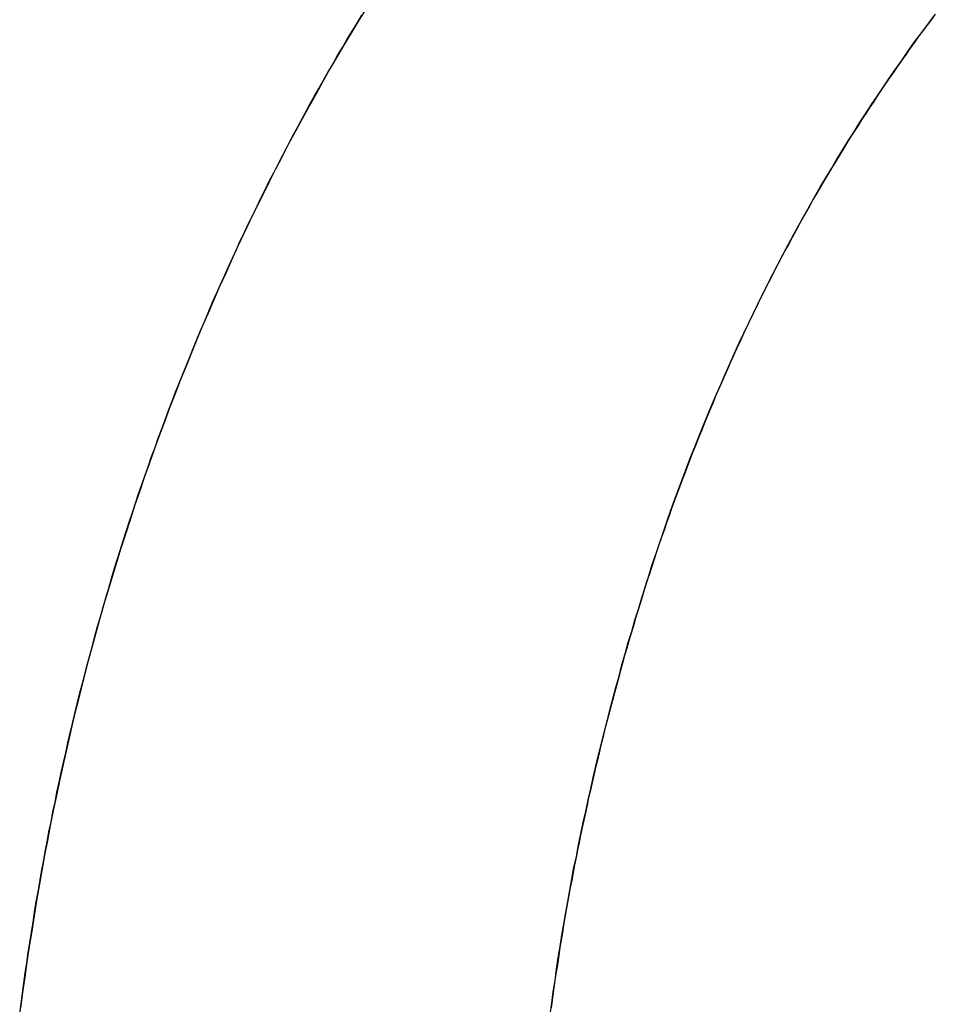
# Model space of a CAD drawing. Extents: x -4.4 to 4.4, y -6.1 to 5.8.
# Tile 66 of 157: x -1.9665 to -1.9321, y 3.4923 to 3.5292. Entities that reach past the tile are written whole.
import ezdxf

# ---------------------------------------------------------------- set-up
doc = ezdxf.new("R2010")
doc.units = 0
doc.layers.get('0').update_dxf_attribs({"linetype": 'CONTINUOUS'})

# ---------------------------------------------------------------- blocks, each defined once
blk = doc.blocks.new('*U1')
for points in [[(-1.96645, 3.49191, 5.3045), (-1.9664, 3.49229, 5.3045), (-1.96634, 3.49268, 5.3045), (-1.96629, 3.49306, 5.3045), (-1.96624, 3.49344, 5.3045), (-1.96618, 3.49383, 5.3045), (-1.96613, 3.49421, 5.3045), (-1.96607, 3.49459, 5.3045), (-1.96601, 3.49497, 5.3045), (-1.96595, 3.49535, 5.3045), (-1.96589, 3.49573, 5.3045), (-1.96583, 3.49611, 5.3045), (-1.96576, 3.49649, 5.3045), (-1.9657, 3.49686, 5.3045), (-1.96563, 3.49724, 5.3045), (-1.96556, 3.49762, 5.3045), (-1.96549, 3.49799, 5.3045), (-1.96542, 3.49837, 5.3045), (-1.96535, 3.49874, 5.3045), (-1.96527, 3.49911, 5.3045), (-1.9652, 3.49949, 5.3045), (-1.96512, 3.49986, 5.3045), (-1.96505, 3.50023, 5.3045), (-1.96497, 3.5006, 5.3045), (-1.96489, 3.50097, 5.3045), (-1.96481, 3.50134, 5.3045), (-1.96472, 3.50171, 5.3045), (-1.96464, 3.50208, 5.3045), (-1.96455, 3.50245, 5.3045), (-1.96447, 3.50281, 5.3045), (-1.96438, 3.50318, 5.3045), (-1.96429, 3.50354, 5.3045), (-1.9642, 3.50391, 5.3045), (-1.96411, 3.50427, 5.3045), (-1.96401, 3.50464, 5.3045), (-1.96392, 3.505, 5.3045), (-1.96382, 3.50536, 5.3045), (-1.96372, 3.50572, 5.3045), (-1.96363, 3.50608, 5.3045), (-1.96353, 3.50644, 5.3045), (-1.96342, 3.5068, 5.3045), (-1.96332, 3.50716, 5.3045), (-1.96322, 3.50752, 5.3045), (-1.96311, 3.50788, 5.3045), (-1.96301, 3.50824, 5.3045), (-1.9629, 3.50859, 5.3045), (-1.96279, 3.50895, 5.3045), (-1.96268, 3.5093, 5.3045), (-1.96257, 3.50966, 5.3045), (-1.96245, 3.51001, 5.3045), (-1.96234, 3.51036, 5.3045), (-1.96222, 3.51072, 5.3045), (-1.9621, 3.51107, 5.3045), (-1.96199, 3.51142, 5.3045), (-1.96187, 3.51177, 5.3045), (-1.96174, 3.51212, 5.3045), (-1.96162, 3.51247, 5.3045), (-1.9615, 3.51282, 5.3045), (-1.96137, 3.51316, 5.3045), (-1.96125, 3.51351, 5.3045), (-1.96112, 3.51386, 5.3045), (-1.96099, 3.5142, 5.3045), (-1.96086, 3.51455, 5.3045), (-1.96073, 3.51489, 5.3045), (-1.9606, 3.51523, 5.3045), (-1.96046, 3.51557, 5.3045), (-1.96033, 3.51591, 5.3045), (-1.96019, 3.51625, 5.3045), (-1.96005, 3.51659, 5.3045), (-1.95992, 3.51693, 5.3045), (-1.95978, 3.51727, 5.3045), (-1.95964, 3.5176, 5.3045), (-1.95949, 3.51794, 5.3045), (-1.95935, 3.51827, 5.3045), (-1.95921, 3.51861, 5.3045), (-1.95906, 3.51894, 5.3045), (-1.95892, 3.51927, 5.3045), (-1.95877, 3.5196, 5.3045), (-1.95862, 3.51993, 5.3045), (-1.95847, 3.52026, 5.3045), (-1.95832, 3.52058, 5.3045), (-1.95817, 3.52091, 5.3045), (-1.95801, 3.52124, 5.3045), (-1.95786, 3.52156, 5.3045), (-1.9577, 3.52189, 5.3045), (-1.95754, 3.52221, 5.3045), (-1.95739, 3.52253, 5.3045), (-1.95723, 3.52285, 5.3045), (-1.95707, 3.52317, 5.3045), (-1.9569, 3.52349, 5.3045), (-1.95674, 3.52381, 5.3045), (-1.95658, 3.52413, 5.3045), (-1.95641, 3.52444, 5.3045), (-1.95625, 3.52476, 5.3045), (-1.95608, 3.52507, 5.3045), (-1.95591, 3.52538, 5.3045), (-1.95574, 3.5257, 5.3045), (-1.95557, 3.52601, 5.3045), (-1.9554, 3.52632, 5.3045), (-1.95522, 3.52663, 5.3045), (-1.95505, 3.52694, 5.3045), (-1.95487, 3.52725, 5.3045), (-1.95469, 3.52755, 5.3045), (-1.95452, 3.52786, 5.3045), (-1.95434, 3.52816, 5.3045), (-1.95416, 3.52847, 5.3045), (-1.95397, 3.52877, 5.3045), (-1.95379, 3.52907, 5.3045), (-1.95361, 3.52938, 5.3045)], [(-1.95344, 3.52964, 5.304), (-1.95372, 3.52919, 5.304), (-1.954, 3.52873, 5.304), (-1.95427, 3.52828, 5.304), (-1.95454, 3.52782, 5.304), (-1.95481, 3.52736, 5.304), (-1.95507, 3.52689, 5.304), (-1.95533, 3.52643, 5.304), (-1.95559, 3.52596, 5.304), (-1.95585, 3.52549, 5.304), (-1.9561, 3.52502, 5.304), (-1.95636, 3.52455, 5.304), (-1.9566, 3.52407, 5.304), (-1.95685, 3.5236, 5.304), (-1.95709, 3.52312, 5.304), (-1.95733, 3.52263, 5.304), (-1.95757, 3.52215, 5.304), (-1.95781, 3.52166, 5.304), (-1.95804, 3.52118, 5.304), (-1.95827, 3.52068, 5.304), (-1.9585, 3.52019, 5.304), (-1.95872, 3.5197, 5.304), (-1.95895, 3.5192, 5.304), (-1.95916, 3.5187, 5.304), (-1.95938, 3.5182, 5.304), (-1.9596, 3.5177, 5.304), (-1.95981, 3.51719, 5.304), (-1.96002, 3.51669, 5.304), (-1.96022, 3.51618, 5.304), (-1.96043, 3.51567, 5.304), (-1.96063, 3.51515, 5.304), (-1.96083, 3.51464, 5.304), (-1.96102, 3.51412, 5.304), (-1.96121, 3.5136, 5.304), (-1.9614, 3.51308, 5.304), (-1.96159, 3.51255, 5.304), (-1.96178, 3.51203, 5.304), (-1.96196, 3.5115, 5.304), (-1.96214, 3.51097, 5.304), (-1.96231, 3.51044, 5.304), (-1.96248, 3.50991, 5.304), (-1.96265, 3.50938, 5.304), (-1.96282, 3.50885, 5.304), (-1.96298, 3.50831, 5.304), (-1.96314, 3.50777, 5.304), (-1.9633, 3.50724, 5.304), (-1.96345, 3.5067, 5.304), (-1.96361, 3.50615, 5.304), (-1.96375, 3.50561, 5.304), (-1.9639, 3.50507, 5.304), (-1.96404, 3.50452, 5.304), (-1.96418, 3.50397, 5.304), (-1.96432, 3.50343, 5.304), (-1.96445, 3.50288, 5.304), (-1.96458, 3.50232, 5.304), (-1.96471, 3.50177, 5.304), (-1.96483, 3.50122, 5.304), (-1.96495, 3.50066, 5.304), (-1.96507, 3.5001, 5.304), (-1.96519, 3.49954, 5.304), (-1.9653, 3.49898, 5.304), (-1.96541, 3.49842, 5.304), (-1.96552, 3.49786, 5.304), (-1.96562, 3.49729, 5.304), (-1.96572, 3.49672, 5.304), (-1.96582, 3.49616, 5.304), (-1.96591, 3.49559, 5.304), (-1.966, 3.49502, 5.304), (-1.96609, 3.49444, 5.304), (-1.96618, 3.49387, 5.304), (-1.96626, 3.49329, 5.304), (-1.96634, 3.49272, 5.304), (-1.96642, 3.49214, 5.304)], [(-1.95344, 3.52964, 5.304), (-1.95372, 3.52919, 5.304), (-1.954, 3.52873, 5.304), (-1.95427, 3.52828, 5.304), (-1.95454, 3.52782, 5.304), (-1.95481, 3.52736, 5.304), (-1.95507, 3.52689, 5.304), (-1.95533, 3.52643, 5.304), (-1.95559, 3.52596, 5.304), (-1.95585, 3.52549, 5.304), (-1.9561, 3.52502, 5.304), (-1.95636, 3.52455, 5.304), (-1.9566, 3.52407, 5.304), (-1.95685, 3.5236, 5.304), (-1.95709, 3.52312, 5.304), (-1.95733, 3.52263, 5.304), (-1.95757, 3.52215, 5.304), (-1.95781, 3.52166, 5.304), (-1.95804, 3.52118, 5.304), (-1.95827, 3.52068, 5.304), (-1.9585, 3.52019, 5.304), (-1.95872, 3.5197, 5.304), (-1.95895, 3.5192, 5.304), (-1.95916, 3.5187, 5.304), (-1.95938, 3.5182, 5.304), (-1.9596, 3.5177, 5.304), (-1.95981, 3.51719, 5.304), (-1.96002, 3.51669, 5.304), (-1.96022, 3.51618, 5.304), (-1.96043, 3.51567, 5.304), (-1.96063, 3.51515, 5.304), (-1.96083, 3.51464, 5.304), (-1.96102, 3.51412, 5.304), (-1.96121, 3.5136, 5.304), (-1.9614, 3.51308, 5.304), (-1.96159, 3.51255, 5.304), (-1.96178, 3.51203, 5.304), (-1.96196, 3.5115, 5.304), (-1.96214, 3.51097, 5.304), (-1.96231, 3.51044, 5.304), (-1.96248, 3.50991, 5.304), (-1.96265, 3.50938, 5.304), (-1.96282, 3.50885, 5.304), (-1.96298, 3.50831, 5.304), (-1.96314, 3.50777, 5.304), (-1.9633, 3.50724, 5.304), (-1.96345, 3.5067, 5.304), (-1.96361, 3.50615, 5.304), (-1.96375, 3.50561, 5.304), (-1.9639, 3.50507, 5.304), (-1.96404, 3.50452, 5.304), (-1.96418, 3.50397, 5.304), (-1.96432, 3.50343, 5.304), (-1.96445, 3.50288, 5.304), (-1.96458, 3.50232, 5.304), (-1.96471, 3.50177, 5.304), (-1.96483, 3.50122, 5.304), (-1.96495, 3.50066, 5.304), (-1.96507, 3.5001, 5.304), (-1.96519, 3.49954, 5.304), (-1.9653, 3.49898, 5.304), (-1.96541, 3.49842, 5.304), (-1.96552, 3.49786, 5.304), (-1.96562, 3.49729, 5.304), (-1.96572, 3.49672, 5.304), (-1.96582, 3.49616, 5.304), (-1.96591, 3.49559, 5.304), (-1.966, 3.49502, 5.304), (-1.96609, 3.49444, 5.304), (-1.96618, 3.49387, 5.304), (-1.96626, 3.49329, 5.304), (-1.96634, 3.49272, 5.304), (-1.96642, 3.49214, 5.304)], [(-1.96645, 3.49191, 5.3045), (-1.9664, 3.49229, 5.3045), (-1.96634, 3.49268, 5.3045), (-1.96629, 3.49306, 5.3045), (-1.96624, 3.49344, 5.3045), (-1.96618, 3.49383, 5.3045), (-1.96613, 3.49421, 5.3045), (-1.96607, 3.49459, 5.3045), (-1.96601, 3.49497, 5.3045), (-1.96595, 3.49535, 5.3045), (-1.96589, 3.49573, 5.3045), (-1.96583, 3.49611, 5.3045), (-1.96576, 3.49649, 5.3045), (-1.9657, 3.49686, 5.3045), (-1.96563, 3.49724, 5.3045), (-1.96556, 3.49762, 5.3045), (-1.96549, 3.49799, 5.3045), (-1.96542, 3.49837, 5.3045), (-1.96535, 3.49874, 5.3045), (-1.96527, 3.49911, 5.3045), (-1.9652, 3.49949, 5.3045), (-1.96512, 3.49986, 5.3045), (-1.96505, 3.50023, 5.3045), (-1.96497, 3.5006, 5.3045), (-1.96489, 3.50097, 5.3045), (-1.96481, 3.50134, 5.3045), (-1.96472, 3.50171, 5.3045), (-1.96464, 3.50208, 5.3045), (-1.96455, 3.50245, 5.3045), (-1.96447, 3.50281, 5.3045), (-1.96438, 3.50318, 5.3045), (-1.96429, 3.50354, 5.3045), (-1.9642, 3.50391, 5.3045), (-1.96411, 3.50427, 5.3045), (-1.96401, 3.50464, 5.3045), (-1.96392, 3.505, 5.3045), (-1.96382, 3.50536, 5.3045), (-1.96372, 3.50572, 5.3045), (-1.96363, 3.50608, 5.3045), (-1.96353, 3.50644, 5.3045), (-1.96342, 3.5068, 5.3045), (-1.96332, 3.50716, 5.3045), (-1.96322, 3.50752, 5.3045), (-1.96311, 3.50788, 5.3045), (-1.96301, 3.50824, 5.3045), (-1.9629, 3.50859, 5.3045), (-1.96279, 3.50895, 5.3045), (-1.96268, 3.5093, 5.3045), (-1.96257, 3.50966, 5.3045), (-1.96245, 3.51001, 5.3045), (-1.96234, 3.51036, 5.3045), (-1.96222, 3.51072, 5.3045), (-1.9621, 3.51107, 5.3045), (-1.96199, 3.51142, 5.3045), (-1.96187, 3.51177, 5.3045), (-1.96174, 3.51212, 5.3045), (-1.96162, 3.51247, 5.3045), (-1.9615, 3.51282, 5.3045), (-1.96137, 3.51316, 5.3045), (-1.96125, 3.51351, 5.3045), (-1.96112, 3.51386, 5.3045), (-1.96099, 3.5142, 5.3045), (-1.96086, 3.51455, 5.3045), (-1.96073, 3.51489, 5.3045), (-1.9606, 3.51523, 5.3045), (-1.96046, 3.51557, 5.3045), (-1.96033, 3.51591, 5.3045), (-1.96019, 3.51625, 5.3045), (-1.96005, 3.51659, 5.3045), (-1.95992, 3.51693, 5.3045), (-1.95978, 3.51727, 5.3045), (-1.95964, 3.5176, 5.3045), (-1.95949, 3.51794, 5.3045), (-1.95935, 3.51827, 5.3045), (-1.95921, 3.51861, 5.3045), (-1.95906, 3.51894, 5.3045), (-1.95892, 3.51927, 5.3045), (-1.95877, 3.5196, 5.3045), (-1.95862, 3.51993, 5.3045), (-1.95847, 3.52026, 5.3045), (-1.95832, 3.52058, 5.3045), (-1.95817, 3.52091, 5.3045), (-1.95801, 3.52124, 5.3045), (-1.95786, 3.52156, 5.3045), (-1.9577, 3.52189, 5.3045), (-1.95754, 3.52221, 5.3045), (-1.95739, 3.52253, 5.3045), (-1.95723, 3.52285, 5.3045), (-1.95707, 3.52317, 5.3045), (-1.9569, 3.52349, 5.3045), (-1.95674, 3.52381, 5.3045), (-1.95658, 3.52413, 5.3045), (-1.95641, 3.52444, 5.3045), (-1.95625, 3.52476, 5.3045), (-1.95608, 3.52507, 5.3045), (-1.95591, 3.52538, 5.3045), (-1.95574, 3.5257, 5.3045), (-1.95557, 3.52601, 5.3045), (-1.9554, 3.52632, 5.3045), (-1.95522, 3.52663, 5.3045), (-1.95505, 3.52694, 5.3045), (-1.95487, 3.52725, 5.3045), (-1.95469, 3.52755, 5.3045), (-1.95452, 3.52786, 5.3045), (-1.95434, 3.52816, 5.3045), (-1.95416, 3.52847, 5.3045), (-1.95397, 3.52877, 5.3045), (-1.95379, 3.52907, 5.3045), (-1.95361, 3.52938, 5.3045)], [(-1.93209, 3.52941, 5.3045), (-1.93225, 3.5292, 5.3045), (-1.93241, 3.52899, 5.3045), (-1.93257, 3.52877, 5.3045), (-1.93273, 3.52856, 5.3045), (-1.93288, 3.52834, 5.3045), (-1.93304, 3.52812, 5.3045), (-1.93319, 3.52791, 5.3045), (-1.93335, 3.52769, 5.3045), (-1.9335, 3.52747, 5.3045), (-1.93365, 3.52725, 5.3045), (-1.93381, 3.52703, 5.3045), (-1.93396, 3.52681, 5.3045), (-1.93411, 3.52659, 5.3045), (-1.93426, 3.52636, 5.3045), (-1.9344, 3.52614, 5.3045), (-1.93455, 3.52592, 5.3045), (-1.9347, 3.52569, 5.3045), (-1.93485, 3.52547, 5.3045), (-1.93499, 3.52524, 5.3045), (-1.93513, 3.52501, 5.3045), (-1.93528, 3.52479, 5.3045), (-1.93542, 3.52456, 5.3045), (-1.93556, 3.52433, 5.3045), (-1.9357, 3.5241, 5.3045), (-1.93584, 3.52387, 5.3045), (-1.93598, 3.52364, 5.3045), (-1.93612, 3.5234, 5.3045), (-1.93626, 3.52317, 5.3045), (-1.9364, 3.52294, 5.3045), (-1.93653, 3.5227, 5.3045), (-1.93667, 3.52247, 5.3045), (-1.9368, 3.52223, 5.3045), (-1.93694, 3.522, 5.3045), (-1.93707, 3.52176, 5.3045), (-1.9372, 3.52152, 5.3045), (-1.93733, 3.52128, 5.3045), (-1.93746, 3.52104, 5.3045), (-1.93759, 3.5208, 5.3045), (-1.93772, 3.52056, 5.3045), (-1.93785, 3.52032, 5.3045), (-1.93797, 3.52008, 5.3045), (-1.9381, 3.51984, 5.3045), (-1.93822, 3.51959, 5.3045), (-1.93835, 3.51935, 5.3045), (-1.93847, 3.5191, 5.3045), (-1.9386, 3.51886, 5.3045), (-1.93872, 3.51861, 5.3045), (-1.93884, 3.51836, 5.3045), (-1.93896, 3.51811, 5.3045), (-1.93908, 3.51787, 5.3045), (-1.9392, 3.51762, 5.3045), (-1.93931, 3.51737, 5.3045), (-1.93943, 3.51711, 5.3045), (-1.93955, 3.51686, 5.3045), (-1.93966, 3.51661, 5.3045), (-1.93978, 3.51636, 5.3045), (-1.93989, 3.5161, 5.3045), (-1.94, 3.51585, 5.3045), (-1.94011, 3.51559, 5.3045), (-1.94023, 3.51534, 5.3045), (-1.94034, 3.51508, 5.3045), (-1.94044, 3.51482, 5.3045), (-1.94055, 3.51456, 5.3045), (-1.94066, 3.5143, 5.3045), (-1.94077, 3.51404, 5.3045), (-1.94087, 3.51378, 5.3045), (-1.94098, 3.51352, 5.3045), (-1.94108, 3.51326, 5.3045), (-1.94119, 3.513, 5.3045), (-1.94129, 3.51273, 5.3045), (-1.94139, 3.51247, 5.3045), (-1.94149, 3.5122, 5.3045), (-1.94159, 3.51194, 5.3045), (-1.94169, 3.51167, 5.3045), (-1.94179, 3.51141, 5.3045), (-1.94189, 3.51114, 5.3045), (-1.94199, 3.51087, 5.3045), (-1.94208, 3.5106, 5.3045), (-1.94218, 3.51033, 5.3045), (-1.94227, 3.51006, 5.3045), (-1.94236, 3.50979, 5.3045), (-1.94246, 3.50951, 5.3045), (-1.94255, 3.50924, 5.3045), (-1.94264, 3.50897, 5.3045), (-1.94273, 3.50869, 5.3045), (-1.94282, 3.50842, 5.3045), (-1.94291, 3.50814, 5.3045), (-1.943, 3.50787, 5.3045), (-1.94308, 3.50759, 5.3045), (-1.94317, 3.50731, 5.3045), (-1.94325, 3.50703, 5.3045), (-1.94334, 3.50675, 5.3045), (-1.94342, 3.50647, 5.3045), (-1.9435, 3.50619, 5.3045), (-1.94359, 3.50591, 5.3045), (-1.94367, 3.50563, 5.3045), (-1.94375, 3.50535, 5.3045), (-1.94383, 3.50507, 5.3045), (-1.9439, 3.50479, 5.3045), (-1.94398, 3.50451, 5.3045), (-1.94406, 3.50423, 5.3045), (-1.94413, 3.50395, 5.3045), (-1.94421, 3.50367, 5.3045), (-1.94428, 3.50339, 5.3045), (-1.94435, 3.50311, 5.3045), (-1.94443, 3.50283, 5.3045), (-1.9445, 3.50255, 5.3045), (-1.94457, 3.50227, 5.3045), (-1.94464, 3.50199, 5.3045), (-1.94471, 3.50171, 5.3045), (-1.94477, 3.50143, 5.3045), (-1.94484, 3.50115, 5.3045), (-1.94491, 3.50087, 5.3045), (-1.94497, 3.50059, 5.3045), (-1.94503, 3.50031, 5.3045), (-1.9451, 3.50003, 5.3045), (-1.94516, 3.49974, 5.3045), (-1.94522, 3.49946, 5.3045), (-1.94528, 3.49918, 5.3045), (-1.94534, 3.4989, 5.3045), (-1.9454, 3.49862, 5.3045), (-1.94546, 3.49834, 5.3045), (-1.94552, 3.49806, 5.3045), (-1.94557, 3.49778, 5.3045), (-1.94563, 3.4975, 5.3045), (-1.94568, 3.49721, 5.3045), (-1.94573, 3.49693, 5.3045), (-1.94579, 3.49665, 5.3045), (-1.94584, 3.49637, 5.3045), (-1.94589, 3.49609, 5.3045), (-1.94594, 3.49581, 5.3045), (-1.94599, 3.49553, 5.3045), (-1.94604, 3.49524, 5.3045), (-1.94608, 3.49496, 5.3045), (-1.94613, 3.49468, 5.3045), (-1.94618, 3.4944, 5.3045), (-1.94622, 3.49412, 5.3045), (-1.94626, 3.49383, 5.3045), (-1.94631, 3.49355, 5.3045), (-1.94635, 3.49327, 5.3045), (-1.94639, 3.49299, 5.3045), (-1.94643, 3.49271, 5.3045), (-1.94647, 3.49242, 5.3045), (-1.94651, 3.49214, 5.3045)], [(-1.94654, 3.49189, 5.304), (-1.94648, 3.49232, 5.304), (-1.94643, 3.49274, 5.304), (-1.94636, 3.49316, 5.304), (-1.9463, 3.49359, 5.304), (-1.94624, 3.49401, 5.304), (-1.94617, 3.49444, 5.304), (-1.9461, 3.49486, 5.304), (-1.94603, 3.49528, 5.304), (-1.94596, 3.49571, 5.304), (-1.94588, 3.49613, 5.304), (-1.94581, 3.49655, 5.304), (-1.94573, 3.49698, 5.304), (-1.94565, 3.4974, 5.304), (-1.94556, 3.49782, 5.304), (-1.94548, 3.49825, 5.304), (-1.94539, 3.49867, 5.304), (-1.9453, 3.49909, 5.304), (-1.94521, 3.49951, 5.304), (-1.94512, 3.49994, 5.304), (-1.94502, 3.50036, 5.304), (-1.94493, 3.50078, 5.304), (-1.94483, 3.5012, 5.304), (-1.94473, 3.50163, 5.304), (-1.94462, 3.50205, 5.304), (-1.94452, 3.50247, 5.304), (-1.94441, 3.50289, 5.304), (-1.9443, 3.50331, 5.304), (-1.94419, 3.50373, 5.304), (-1.94408, 3.50416, 5.304), (-1.94396, 3.50458, 5.304), (-1.94385, 3.505, 5.304), (-1.94373, 3.50542, 5.304), (-1.94361, 3.50584, 5.304), (-1.94348, 3.50626, 5.304), (-1.94336, 3.50668, 5.304), (-1.94323, 3.5071, 5.304), (-1.9431, 3.50752, 5.304), (-1.94297, 3.50794, 5.304), (-1.94284, 3.50835, 5.304), (-1.94271, 3.50877, 5.304), (-1.94257, 3.50918, 5.304), (-1.94243, 3.50959, 5.304), (-1.94229, 3.51, 5.304), (-1.94215, 3.51041, 5.304), (-1.94201, 3.51081, 5.304), (-1.94186, 3.51122, 5.304), (-1.94171, 3.51162, 5.304), (-1.94156, 3.51202, 5.304), (-1.94141, 3.51242, 5.304), (-1.94126, 3.51282, 5.304), (-1.9411, 3.51321, 5.304), (-1.94095, 3.5136, 5.304), (-1.94079, 3.514, 5.304), (-1.94063, 3.51439, 5.304), (-1.94046, 3.51478, 5.304), (-1.9403, 3.51516, 5.304), (-1.94013, 3.51555, 5.304), (-1.93996, 3.51593, 5.304), (-1.93979, 3.51632, 5.304), (-1.93962, 3.5167, 5.304), (-1.93945, 3.51708, 5.304), (-1.93927, 3.51745, 5.304), (-1.93909, 3.51783, 5.304), (-1.93891, 3.5182, 5.304), (-1.93873, 3.51858, 5.304), (-1.93855, 3.51895, 5.304), (-1.93836, 3.51932, 5.304), (-1.93818, 3.51968, 5.304), (-1.93799, 3.52005, 5.304), (-1.9378, 3.52041, 5.304), (-1.9376, 3.52078, 5.304), (-1.93741, 3.52114, 5.304), (-1.93721, 3.5215, 5.304), (-1.93701, 3.52185, 5.304), (-1.93681, 3.52221, 5.304), (-1.93661, 3.52257, 5.304), (-1.93641, 3.52292, 5.304), (-1.9362, 3.52327, 5.304), (-1.93599, 3.52362, 5.304), (-1.93578, 3.52397, 5.304), (-1.93557, 3.52431, 5.304), (-1.93536, 3.52466, 5.304), (-1.93514, 3.525, 5.304), (-1.93493, 3.52534, 5.304), (-1.93471, 3.52568, 5.304), (-1.93449, 3.52602, 5.304), (-1.93426, 3.52635, 5.304), (-1.93404, 3.52669, 5.304), (-1.93381, 3.52702, 5.304), (-1.93358, 3.52735, 5.304), (-1.93335, 3.52768, 5.304), (-1.93312, 3.52801, 5.304), (-1.93289, 3.52834, 5.304), (-1.93265, 3.52866, 5.304), (-1.93241, 3.52898, 5.304), (-1.93217, 3.5293, 5.304)], [(-1.94654, 3.49189, 5.304), (-1.94648, 3.49232, 5.304), (-1.94643, 3.49274, 5.304), (-1.94636, 3.49316, 5.304), (-1.9463, 3.49359, 5.304), (-1.94624, 3.49401, 5.304), (-1.94617, 3.49444, 5.304), (-1.9461, 3.49486, 5.304), (-1.94603, 3.49528, 5.304), (-1.94596, 3.49571, 5.304), (-1.94588, 3.49613, 5.304), (-1.94581, 3.49655, 5.304), (-1.94573, 3.49698, 5.304), (-1.94565, 3.4974, 5.304), (-1.94556, 3.49782, 5.304), (-1.94548, 3.49825, 5.304), (-1.94539, 3.49867, 5.304), (-1.9453, 3.49909, 5.304), (-1.94521, 3.49951, 5.304), (-1.94512, 3.49994, 5.304), (-1.94502, 3.50036, 5.304), (-1.94493, 3.50078, 5.304), (-1.94483, 3.5012, 5.304), (-1.94473, 3.50163, 5.304), (-1.94462, 3.50205, 5.304), (-1.94452, 3.50247, 5.304), (-1.94441, 3.50289, 5.304), (-1.9443, 3.50331, 5.304), (-1.94419, 3.50373, 5.304), (-1.94408, 3.50416, 5.304), (-1.94396, 3.50458, 5.304), (-1.94385, 3.505, 5.304), (-1.94373, 3.50542, 5.304), (-1.94361, 3.50584, 5.304), (-1.94348, 3.50626, 5.304), (-1.94336, 3.50668, 5.304), (-1.94323, 3.5071, 5.304), (-1.9431, 3.50752, 5.304), (-1.94297, 3.50794, 5.304), (-1.94284, 3.50835, 5.304), (-1.94271, 3.50877, 5.304), (-1.94257, 3.50918, 5.304), (-1.94243, 3.50959, 5.304), (-1.94229, 3.51, 5.304), (-1.94215, 3.51041, 5.304), (-1.94201, 3.51081, 5.304), (-1.94186, 3.51122, 5.304), (-1.94171, 3.51162, 5.304), (-1.94156, 3.51202, 5.304), (-1.94141, 3.51242, 5.304), (-1.94126, 3.51282, 5.304), (-1.9411, 3.51321, 5.304), (-1.94095, 3.5136, 5.304), (-1.94079, 3.514, 5.304), (-1.94063, 3.51439, 5.304), (-1.94046, 3.51478, 5.304), (-1.9403, 3.51516, 5.304), (-1.94013, 3.51555, 5.304), (-1.93996, 3.51593, 5.304), (-1.93979, 3.51632, 5.304), (-1.93962, 3.5167, 5.304), (-1.93945, 3.51708, 5.304), (-1.93927, 3.51745, 5.304), (-1.93909, 3.51783, 5.304), (-1.93891, 3.5182, 5.304), (-1.93873, 3.51858, 5.304), (-1.93855, 3.51895, 5.304), (-1.93836, 3.51932, 5.304), (-1.93818, 3.51968, 5.304), (-1.93799, 3.52005, 5.304), (-1.9378, 3.52041, 5.304), (-1.9376, 3.52078, 5.304), (-1.93741, 3.52114, 5.304), (-1.93721, 3.5215, 5.304), (-1.93701, 3.52185, 5.304), (-1.93681, 3.52221, 5.304), (-1.93661, 3.52257, 5.304), (-1.93641, 3.52292, 5.304), (-1.9362, 3.52327, 5.304), (-1.93599, 3.52362, 5.304), (-1.93578, 3.52397, 5.304), (-1.93557, 3.52431, 5.304), (-1.93536, 3.52466, 5.304), (-1.93514, 3.525, 5.304), (-1.93493, 3.52534, 5.304), (-1.93471, 3.52568, 5.304), (-1.93449, 3.52602, 5.304), (-1.93426, 3.52635, 5.304), (-1.93404, 3.52669, 5.304), (-1.93381, 3.52702, 5.304), (-1.93358, 3.52735, 5.304), (-1.93335, 3.52768, 5.304), (-1.93312, 3.52801, 5.304), (-1.93289, 3.52834, 5.304), (-1.93265, 3.52866, 5.304), (-1.93241, 3.52898, 5.304), (-1.93217, 3.5293, 5.304)], [(-1.93209, 3.52941, 5.3045), (-1.93225, 3.5292, 5.3045), (-1.93241, 3.52899, 5.3045), (-1.93257, 3.52877, 5.3045), (-1.93273, 3.52856, 5.3045), (-1.93288, 3.52834, 5.3045), (-1.93304, 3.52812, 5.3045), (-1.93319, 3.52791, 5.3045), (-1.93335, 3.52769, 5.3045), (-1.9335, 3.52747, 5.3045), (-1.93365, 3.52725, 5.3045), (-1.93381, 3.52703, 5.3045), (-1.93396, 3.52681, 5.3045), (-1.93411, 3.52659, 5.3045), (-1.93426, 3.52636, 5.3045), (-1.9344, 3.52614, 5.3045), (-1.93455, 3.52592, 5.3045), (-1.9347, 3.52569, 5.3045), (-1.93485, 3.52547, 5.3045), (-1.93499, 3.52524, 5.3045), (-1.93513, 3.52501, 5.3045), (-1.93528, 3.52479, 5.3045), (-1.93542, 3.52456, 5.3045), (-1.93556, 3.52433, 5.3045), (-1.9357, 3.5241, 5.3045), (-1.93584, 3.52387, 5.3045), (-1.93598, 3.52364, 5.3045), (-1.93612, 3.5234, 5.3045), (-1.93626, 3.52317, 5.3045), (-1.9364, 3.52294, 5.3045), (-1.93653, 3.5227, 5.3045), (-1.93667, 3.52247, 5.3045), (-1.9368, 3.52223, 5.3045), (-1.93694, 3.522, 5.3045), (-1.93707, 3.52176, 5.3045), (-1.9372, 3.52152, 5.3045), (-1.93733, 3.52128, 5.3045), (-1.93746, 3.52104, 5.3045), (-1.93759, 3.5208, 5.3045), (-1.93772, 3.52056, 5.3045), (-1.93785, 3.52032, 5.3045), (-1.93797, 3.52008, 5.3045), (-1.9381, 3.51984, 5.3045), (-1.93822, 3.51959, 5.3045), (-1.93835, 3.51935, 5.3045), (-1.93847, 3.5191, 5.3045), (-1.9386, 3.51886, 5.3045), (-1.93872, 3.51861, 5.3045), (-1.93884, 3.51836, 5.3045), (-1.93896, 3.51811, 5.3045), (-1.93908, 3.51787, 5.3045), (-1.9392, 3.51762, 5.3045), (-1.93931, 3.51737, 5.3045), (-1.93943, 3.51711, 5.3045), (-1.93955, 3.51686, 5.3045), (-1.93966, 3.51661, 5.3045), (-1.93978, 3.51636, 5.3045), (-1.93989, 3.5161, 5.3045), (-1.94, 3.51585, 5.3045), (-1.94011, 3.51559, 5.3045), (-1.94023, 3.51534, 5.3045), (-1.94034, 3.51508, 5.3045), (-1.94044, 3.51482, 5.3045), (-1.94055, 3.51456, 5.3045), (-1.94066, 3.5143, 5.3045), (-1.94077, 3.51404, 5.3045), (-1.94087, 3.51378, 5.3045), (-1.94098, 3.51352, 5.3045), (-1.94108, 3.51326, 5.3045), (-1.94119, 3.513, 5.3045), (-1.94129, 3.51273, 5.3045), (-1.94139, 3.51247, 5.3045), (-1.94149, 3.5122, 5.3045), (-1.94159, 3.51194, 5.3045), (-1.94169, 3.51167, 5.3045), (-1.94179, 3.51141, 5.3045), (-1.94189, 3.51114, 5.3045), (-1.94199, 3.51087, 5.3045), (-1.94208, 3.5106, 5.3045), (-1.94218, 3.51033, 5.3045), (-1.94227, 3.51006, 5.3045), (-1.94236, 3.50979, 5.3045), (-1.94246, 3.50951, 5.3045), (-1.94255, 3.50924, 5.3045), (-1.94264, 3.50897, 5.3045), (-1.94273, 3.50869, 5.3045), (-1.94282, 3.50842, 5.3045), (-1.94291, 3.50814, 5.3045), (-1.943, 3.50787, 5.3045), (-1.94308, 3.50759, 5.3045), (-1.94317, 3.50731, 5.3045), (-1.94325, 3.50703, 5.3045), (-1.94334, 3.50675, 5.3045), (-1.94342, 3.50647, 5.3045), (-1.9435, 3.50619, 5.3045), (-1.94359, 3.50591, 5.3045), (-1.94367, 3.50563, 5.3045), (-1.94375, 3.50535, 5.3045), (-1.94383, 3.50507, 5.3045), (-1.9439, 3.50479, 5.3045), (-1.94398, 3.50451, 5.3045), (-1.94406, 3.50423, 5.3045), (-1.94413, 3.50395, 5.3045), (-1.94421, 3.50367, 5.3045), (-1.94428, 3.50339, 5.3045), (-1.94435, 3.50311, 5.3045), (-1.94443, 3.50283, 5.3045), (-1.9445, 3.50255, 5.3045), (-1.94457, 3.50227, 5.3045), (-1.94464, 3.50199, 5.3045), (-1.94471, 3.50171, 5.3045), (-1.94477, 3.50143, 5.3045), (-1.94484, 3.50115, 5.3045), (-1.94491, 3.50087, 5.3045), (-1.94497, 3.50059, 5.3045), (-1.94503, 3.50031, 5.3045), (-1.9451, 3.50003, 5.3045), (-1.94516, 3.49974, 5.3045), (-1.94522, 3.49946, 5.3045), (-1.94528, 3.49918, 5.3045), (-1.94534, 3.4989, 5.3045), (-1.9454, 3.49862, 5.3045), (-1.94546, 3.49834, 5.3045), (-1.94552, 3.49806, 5.3045), (-1.94557, 3.49778, 5.3045), (-1.94563, 3.4975, 5.3045), (-1.94568, 3.49721, 5.3045), (-1.94573, 3.49693, 5.3045), (-1.94579, 3.49665, 5.3045), (-1.94584, 3.49637, 5.3045), (-1.94589, 3.49609, 5.3045), (-1.94594, 3.49581, 5.3045), (-1.94599, 3.49553, 5.3045), (-1.94604, 3.49524, 5.3045), (-1.94608, 3.49496, 5.3045), (-1.94613, 3.49468, 5.3045), (-1.94618, 3.4944, 5.3045), (-1.94622, 3.49412, 5.3045), (-1.94626, 3.49383, 5.3045), (-1.94631, 3.49355, 5.3045), (-1.94635, 3.49327, 5.3045), (-1.94639, 3.49299, 5.3045), (-1.94643, 3.49271, 5.3045), (-1.94647, 3.49242, 5.3045), (-1.94651, 3.49214, 5.3045)]]:
    blk.add_polyline3d(points)

msp = doc.modelspace()

# ---------------------------------------------------------------- block references
msp.add_blockref('*U1', (0, 0))

doc.saveas('drawing.dxf')
